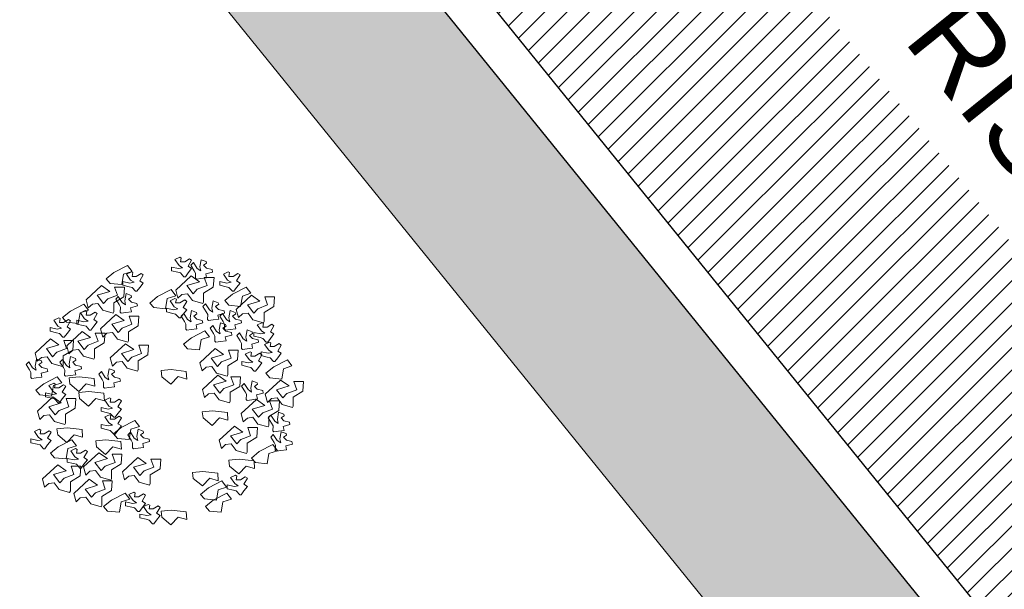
# Model space of a CAD drawing. Header units: millimetres. Extents: x 371321 to 690386, y -299082 to -101508.
# Tile 27 of 38: x 587655 to 599362, y -164447 to -157673. Entities that reach past the tile are written whole.
import ezdxf

# ---------------------------------------------------------------- set-up
doc = ezdxf.new("R2010")
doc.units = ezdxf.units.MM
doc.header["$LTSCALE"] = 10
doc.header["$MEASUREMENT"] = 0
for name, color, linetype, lineweight in [('A-znacky', 7, 'Continuous', 9), ('A7_Srafy', 8, 'Continuous', 9), ('A_TENKA', 7, 'Continuous', 5), ('stromy', 7, 'Continuous', 5)]:
    doc.layers.add(name, color=color, linetype=linetype, lineweight=lineweight)
doc.layers.add('A3_Konstrukcie_Hrana', color=7, linetype='Continuous')
doc.layers.add('N_ZELEN', color=7, linetype='Continuous')
doc.styles.add('ARIAL', font='arial.ttf')

# ---------------------------------------------------------------- blocks, each defined once
blk = doc.blocks.new('fdhng')
at = {"layer": 'stromy'}
for p, q in [((522848.8, -980192.5), (522893.4, -980169.5)), ((522893.4, -980169.5), (522908.7, -980189.7)), ((523066.2, -980142.8), (523050.1, -980150.2)), ((523050.1, -980150.2), (523063.9, -980169.9)), ((523063.9, -980169.9), (523075.4, -980177.3)), ((523070.8, -980145.3), (523066.2, -980142.8)), ((523068.5, -980157.6), (523070.8, -980145.3)), ((523082.3, -980157.6), (523068.5, -980157.6)), ((523098.4, -980147.7), (523082.3, -980157.6)), ((523093.8, -980172.4), (523105.3, -980152.6)), ((523105.3, -980179.8), (523093.8, -980172.4)), ((523105.3, -980152.6), (523098.4, -980147.7)), ((523111.1, -980160.1), (523102.4, -980168.8)), ((523102.4, -980168.8), (523113.6, -980186.9)), ((523123.9, -980179.8), (523111.1, -980160.1)), ((523136.7, -980150.8), (523132.5, -980174.5)), ((523153.3, -980157), (523136.7, -980150.8)), ((523144.5, -980169), (523154.8, -980162)), ((523154.2, -980178.8), (523144.5, -980169)), ((523154.8, -980162), (523153.3, -980157)), ((522822.7, -980213.7), (522848.8, -980192.5)), ((522880.8, -980198.6), (522874.9, -980232.9)), ((522908.7, -980189.7), (522880.8, -980198.6)), ((522906.2, -980190.8), (522890.1, -980198.2)), ((522890.1, -980198.2), (522903.9, -980217.9)), ((522910.8, -980193.3), (522906.2, -980190.8)), ((522908.5, -980205.6), (522910.8, -980193.3)), ((522922.3, -980205.6), (522908.5, -980205.6)), ((522938.4, -980195.7), (522922.3, -980205.6)), ((522933.8, -980220.4), (522945.3, -980200.6)), ((522945.3, -980200.6), (522938.4, -980195.7)), ((523038.6, -980174.8), (523038.6, -980187.1)), ((523061.6, -980179.8), (523038.6, -980174.8)), ((523038.6, -980187.1), (523059.3, -980192.1)), ((523052.7, -980250.9), (523103.3, -980204.1)), ((523059.3, -980192.1), (523068.5, -980194.5)), ((523075.4, -980177.3), (523061.6, -980179.8)), ((523068.5, -980194.5), (523080, -980206.9)), ((523080, -980206.9), (523084.6, -980206.9)), ((523084.6, -980206.9), (523093.8, -980194.5)), ((523093.8, -980194.5), (523105.3, -980179.8)), ((523103.3, -980204.1), (523130.9, -980223.8)), ((523113.6, -980186.9), (523118.3, -980195.2)), ((523118.3, -980195.2), (523117.7, -980212)), ((523135.4, -980187.9), (523123.9, -980179.8)), ((523132.5, -980174.5), (523135.4, -980187.9)), ((523151.9, -980197.4), (523174, -980191.5)), ((523154.8, -980210.7), (523151.9, -980197.4)), ((523172.6, -980183.2), (523154.2, -980178.8)), ((523174, -980191.5), (523172.6, -980183.2)), ((523226.2, -980190.8), (523210.1, -980198.2)), ((523210.1, -980198.2), (523223.9, -980217.9)), ((523230.8, -980193.3), (523226.2, -980190.8)), ((523228.5, -980205.6), (523230.8, -980193.3)), ((523242.3, -980205.6), (523228.5, -980205.6)), ((523258.4, -980195.7), (523242.3, -980205.6)), ((523253.8, -980220.4), (523265.3, -980200.6)), ((523265.3, -980200.6), (523258.4, -980195.7)), ((522756.7, -980282.9), (522807.3, -980236.1)), ((522807.3, -980236.1), (522834.9, -980255.8)), ((522835.9, -980228.9), (522822.7, -980213.7)), ((522874.9, -980232.9), (522835.9, -980228.9)), ((522878.6, -980222.8), (522878.6, -980235.1)), ((522901.6, -980227.8), (522878.6, -980222.8)), ((522878.6, -980235.1), (522899.3, -980240.1)), ((522915.4, -980225.3), (522901.6, -980227.8)), ((522903.9, -980217.9), (522915.4, -980225.3)), ((522945.3, -980227.8), (522933.8, -980220.4)), ((522933.8, -980242.5), (522945.3, -980227.8)), ((523130.9, -980223.8), (523089.5, -980236.1)), ((523089.5, -980236.1), (523110.2, -980263.2)), ((523117.7, -980212), (523121, -980215.3)), ((523121, -980215.3), (523136.2, -980213)), ((523124, -980248.4), (523156.2, -980236.1)), ((523136.2, -980213), (523154.8, -980210.7)), ((523156.2, -980236.1), (523147, -980209)), ((523147, -980209), (523179.2, -980209)), ((523179.2, -980209), (523176.9, -980241)), ((523198.6, -980222.8), (523198.6, -980235.1)), ((523221.6, -980227.8), (523198.6, -980222.8)), ((523198.6, -980235.1), (523219.3, -980240.1)), ((523235.4, -980225.3), (523221.6, -980227.8)), ((523223.9, -980217.9), (523235.4, -980225.3)), ((523265.3, -980227.8), (523253.8, -980220.4)), ((523253.8, -980242.5), (523265.3, -980227.8)), ((522834.9, -980255.8), (522793.5, -980268.1)), ((522793.5, -980268.1), (522814.2, -980295.2)), ((522828, -980280.4), (522860.2, -980268.1)), ((522860.2, -980268.1), (522851, -980241)), ((522851, -980241), (522883.2, -980241)), ((522883.2, -980241), (522880.9, -980273)), ((522888.7, -980262.8), (522884.5, -980286.5)), ((522905.3, -980269), (522888.7, -980262.8)), ((522899.3, -980240.1), (522908.5, -980242.5)), ((522906.8, -980274), (522905.3, -980269)), ((522908.5, -980242.5), (522920, -980254.9)), ((522920, -980254.9), (522924.6, -980254.9)), ((522924.6, -980254.9), (522933.8, -980242.5)), ((522992.8, -980272.5), (523037.4, -980249.5)), ((523052.7, -980269.7), (523024.8, -980278.6)), ((523037.4, -980249.5), (523052.7, -980269.7)), ((523059.6, -980278), (523052.7, -980250.9)), ((523073.4, -980265.6), (523059.6, -980278)), ((523091.8, -980263.2), (523073.4, -980265.6)), ((523107.9, -980285.4), (523091.8, -980263.2)), ((523110.2, -980263.2), (523124, -980248.4)), ((523176.9, -980241), (523144.7, -980260.7)), ((523144.7, -980260.7), (523144.7, -980290.3)), ((523214.7, -980285.7), (523240.8, -980264.5)), ((523219.3, -980240.1), (523228.5, -980242.5)), ((523228.5, -980242.5), (523240, -980254.9)), ((523240, -980254.9), (523244.6, -980254.9)), ((523240.8, -980264.5), (523285.4, -980241.5)), ((523244.6, -980254.9), (523253.8, -980242.5)), ((523252.7, -980314.9), (523303.3, -980268.1)), ((523272.8, -980270.6), (523266.9, -980304.9)), ((523300.7, -980261.7), (523272.8, -980270.6)), ((523285.4, -980241.5), (523300.7, -980261.7)), ((523303.3, -980268.1), (523330.9, -980287.8)), ((522704.8, -980320.5), (522749.4, -980297.5)), ((522749.4, -980297.5), (522764.7, -980317.7)), ((522763.6, -980310), (522756.7, -980282.9)), ((522777.4, -980297.6), (522763.6, -980310)), ((522795.8, -980295.2), (522777.4, -980297.6)), ((522811.9, -980317.4), (522795.8, -980295.2)), ((522814.2, -980295.2), (522828, -980280.4)), ((522880.9, -980273), (522848.7, -980292.7)), ((522848.7, -980292.7), (522848.7, -980322.3)), ((522863.1, -980272.1), (522854.4, -980280.8)), ((522854.4, -980280.8), (522865.6, -980298.9)), ((522875.9, -980291.8), (522863.1, -980272.1)), ((522865.6, -980298.9), (522870.3, -980307.2)), ((522887.4, -980299.9), (522875.9, -980291.8)), ((522884.5, -980286.5), (522887.4, -980299.9)), ((522896.5, -980281), (522906.8, -980274)), ((522906.2, -980290.8), (522896.5, -980281)), ((522903.9, -980309.4), (522926, -980303.5)), ((522924.6, -980295.2), (522906.2, -980290.8)), ((522926, -980303.5), (522924.6, -980295.2)), ((522966.7, -980293.7), (522992.8, -980272.5)), ((522979.9, -980308.9), (522966.7, -980293.7)), ((523024.8, -980278.6), (523018.9, -980312.9)), ((523050.2, -980278.8), (523034.1, -980286.2)), ((523034.1, -980286.2), (523047.9, -980305.9)), ((523054.8, -980281.3), (523050.2, -980278.8)), ((523052.5, -980293.6), (523054.8, -980281.3)), ((523066.3, -980293.6), (523052.5, -980293.6)), ((523082.4, -980283.7), (523066.3, -980293.6)), ((523077.8, -980308.4), (523089.3, -980288.6)), ((523089.3, -980288.6), (523082.4, -980283.7)), ((523142.4, -980295.2), (523107.9, -980285.4)), ((523144.7, -980290.3), (523142.4, -980295.2)), ((523151.1, -980296.1), (523142.4, -980304.8)), ((523163.9, -980315.8), (523151.1, -980296.1)), ((523176.7, -980286.8), (523172.5, -980310.5)), ((523193.3, -980293), (523176.7, -980286.8)), ((523184.5, -980305), (523194.8, -980298)), ((523194.8, -980298), (523193.3, -980293)), ((523227.9, -980300.9), (523214.7, -980285.7)), ((523266.9, -980304.9), (523227.9, -980300.9)), ((523330.9, -980287.8), (523289.5, -980300.1)), ((523289.5, -980300.1), (523310.2, -980327.2)), ((523324, -980312.4), (523356.2, -980300.1)), ((523356.2, -980300.1), (523347, -980273)), ((523347, -980273), (523379.2, -980273)), ((523379.2, -980273), (523376.9, -980305)), ((522678.7, -980341.7), (522704.8, -980320.5)), ((522736.8, -980326.6), (522730.9, -980360.9)), ((522764.7, -980317.7), (522736.8, -980326.6)), ((522754.2, -980318.8), (522738.1, -980326.2)), ((522738.1, -980326.2), (522751.9, -980345.9)), ((522758.8, -980321.3), (522754.2, -980318.8)), ((522756.5, -980333.6), (522758.8, -980321.3)), ((522770.3, -980333.6), (522756.5, -980333.6)), ((522786.4, -980323.7), (522770.3, -980333.6)), ((522781.8, -980348.4), (522793.3, -980328.6)), ((522793.3, -980328.6), (522786.4, -980323.7)), ((522804.7, -980378.9), (522855.3, -980332.1)), ((522846.4, -980327.2), (522811.9, -980317.4)), ((522848.7, -980322.3), (522846.4, -980327.2)), ((522855.3, -980332.1), (522882.9, -980351.8)), ((522870.3, -980307.2), (522869.7, -980324)), ((522869.7, -980324), (522873, -980327.3)), ((522873, -980327.3), (522888.2, -980325)), ((522888.2, -980325), (522906.8, -980322.7)), ((522906.8, -980322.7), (522903.9, -980309.4)), ((523018.9, -980312.9), (522979.9, -980308.9)), ((523022.6, -980310.8), (523022.6, -980323.1)), ((523045.6, -980315.8), (523022.6, -980310.8)), ((523022.6, -980323.1), (523043.3, -980328.1)), ((523043.3, -980328.1), (523052.5, -980330.5)), ((523059.4, -980313.3), (523045.6, -980315.8)), ((523047.9, -980305.9), (523059.4, -980313.3)), ((523052.5, -980330.5), (523064, -980342.9)), ((523068.6, -980342.9), (523077.8, -980330.5)), ((523079.1, -980328.1), (523070.4, -980336.8)), ((523070.4, -980336.8), (523081.6, -980354.9)), ((523089.3, -980315.8), (523077.8, -980308.4)), ((523077.8, -980330.5), (523089.3, -980315.8)), ((523091.9, -980347.8), (523079.1, -980328.1)), ((523104.7, -980318.8), (523100.5, -980342.5)), ((523121.3, -980325), (523104.7, -980318.8)), ((523112.5, -980337), (523122.8, -980330)), ((523122.8, -980330), (523121.3, -980325)), ((523142.4, -980304.8), (523153.6, -980322.9)), ((523153.6, -980322.9), (523158.3, -980331.2)), ((523158.3, -980331.2), (523157.7, -980348)), ((523175.4, -980323.9), (523163.9, -980315.8)), ((523172.5, -980310.5), (523175.4, -980323.9)), ((523194.2, -980314.8), (523184.5, -980305)), ((523191.9, -980333.4), (523214, -980327.5)), ((523194.8, -980346.7), (523191.9, -980333.4)), ((523212.6, -980319.2), (523194.2, -980314.8)), ((523207.1, -980328.1), (523198.4, -980336.8)), ((523198.4, -980336.8), (523209.6, -980354.9)), ((523219.9, -980347.8), (523207.1, -980328.1)), ((523214, -980327.5), (523212.6, -980319.2)), ((523232.7, -980318.8), (523228.5, -980342.5)), ((523249.3, -980325), (523232.7, -980318.8)), ((523240.5, -980337), (523250.8, -980330)), ((523250.8, -980330), (523249.3, -980325)), ((523259.6, -980342), (523252.7, -980314.9)), ((523273.4, -980329.6), (523259.6, -980342)), ((523291.8, -980327.2), (523273.4, -980329.6)), ((523307.9, -980349.4), (523291.8, -980327.2)), ((523310.2, -980327.2), (523324, -980312.4)), ((523376.9, -980305), (523344.7, -980324.7)), ((523344.7, -980324.7), (523344.7, -980354.3)), ((522666.2, -980342.8), (522650.1, -980350.2)), ((522650.1, -980350.2), (522663.9, -980369.9)), ((522670.8, -980345.3), (522666.2, -980342.8)), ((522668.5, -980357.6), (522670.8, -980345.3)), ((522682.3, -980357.6), (522668.5, -980357.6)), ((522691.9, -980356.9), (522678.7, -980341.7)), ((522698.4, -980347.7), (522682.3, -980357.6)), ((522730.9, -980360.9), (522691.9, -980356.9)), ((522693.8, -980372.4), (522705.3, -980352.6)), ((522705.3, -980352.6), (522698.4, -980347.7)), ((522726.6, -980350.8), (522726.6, -980363.1)), ((522749.6, -980355.8), (522726.6, -980350.8)), ((522726.6, -980363.1), (522747.3, -980368.1)), ((522747.3, -980368.1), (522756.5, -980370.5)), ((522763.4, -980353.3), (522749.6, -980355.8)), ((522751.9, -980345.9), (522763.4, -980353.3)), ((522793.3, -980355.8), (522781.8, -980348.4)), ((522781.8, -980370.5), (522793.3, -980355.8)), ((522882.9, -980351.8), (522841.5, -980364.1)), ((522841.5, -980364.1), (522862.2, -980391.2)), ((522876, -980376.4), (522908.2, -980364.1)), ((522928.9, -980369), (522896.7, -980388.7)), ((522908.2, -980364.1), (522899, -980337)), ((522899, -980337), (522931.2, -980337)), ((522931.2, -980337), (522928.9, -980369)), ((523064, -980342.9), (523068.6, -980342.9)), ((523081.6, -980354.9), (523086.3, -980363.2)), ((523086.3, -980363.2), (523085.7, -980380)), ((523103.4, -980355.9), (523091.9, -980347.8)), ((523100.5, -980342.5), (523103.4, -980355.9)), ((523122.2, -980346.8), (523112.5, -980337)), ((523119.9, -980365.4), (523142, -980359.5)), ((523122.8, -980378.7), (523119.9, -980365.4)), ((523140.6, -980351.2), (523122.2, -980346.8)), ((523142, -980359.5), (523140.6, -980351.2)), ((523157.7, -980348), (523161, -980351.3)), ((523161, -980351.3), (523176.2, -980349)), ((523175.1, -980368.1), (523166.4, -980376.8)), ((523187.9, -980387.8), (523175.1, -980368.1)), ((523176.2, -980349), (523194.8, -980346.7)), ((523200.7, -980358.8), (523196.5, -980382.5)), ((523217.3, -980365), (523200.7, -980358.8)), ((523209.6, -980354.9), (523214.3, -980363.2)), ((523214.3, -980363.2), (523213.7, -980380)), ((523218.8, -980370), (523217.3, -980365)), ((523231.4, -980355.9), (523219.9, -980347.8)), ((523228.5, -980342.5), (523231.4, -980355.9)), ((523250.2, -980346.8), (523240.5, -980337)), ((523247.9, -980365.4), (523270, -980359.5)), ((523250.8, -980378.7), (523247.9, -980365.4)), ((523268.6, -980351.2), (523250.2, -980346.8)), ((523270, -980359.5), (523268.6, -980351.2)), ((523342.4, -980359.2), (523307.9, -980349.4)), ((523338.2, -980358.8), (523322.1, -980366.2)), ((523322.1, -980366.2), (523335.9, -980385.9)), ((523342.8, -980361.3), (523338.2, -980358.8)), ((523340.5, -980373.6), (523342.8, -980361.3)), ((523344.7, -980354.3), (523342.4, -980359.2)), ((523370.4, -980363.7), (523354.3, -980373.6)), ((523365.8, -980388.4), (523377.3, -980368.6)), ((523377.3, -980368.6), (523370.4, -980363.7)), ((522638.6, -980374.8), (522638.6, -980387.1)), ((522661.6, -980379.8), (522638.6, -980374.8)), ((522638.6, -980387.1), (522659.3, -980392.1)), ((522659.3, -980392.1), (522668.5, -980394.5)), ((522675.4, -980377.3), (522661.6, -980379.8)), ((522663.9, -980369.9), (522675.4, -980377.3)), ((522668.5, -980394.5), (522680, -980406.9)), ((522684.6, -980406.9), (522693.8, -980394.5)), ((522692.7, -980434.9), (522743.3, -980388.1)), ((522705.3, -980379.8), (522693.8, -980372.4)), ((522693.8, -980394.5), (522705.3, -980379.8)), ((522743.3, -980388.1), (522770.9, -980407.8)), ((522756.5, -980370.5), (522768, -980382.9)), ((522768, -980382.9), (522772.6, -980382.9)), ((522772.6, -980382.9), (522781.8, -980370.5)), ((522796.2, -980420.1), (522787, -980393)), ((522787, -980393), (522819.2, -980393)), ((522811.6, -980406), (522804.7, -980378.9)), ((522825.4, -980393.6), (522811.6, -980406)), ((522819.2, -980393), (522816.9, -980425)), ((522843.8, -980391.2), (522825.4, -980393.6)), ((522859.9, -980413.4), (522843.8, -980391.2)), ((522862.2, -980391.2), (522876, -980376.4)), ((522896.7, -980388.7), (522896.7, -980418.3)), ((523085.7, -980380), (523089, -980383.3)), ((523089, -980383.3), (523104.2, -980381)), ((523104.2, -980381), (523122.8, -980378.7)), ((523104.8, -980408.5), (523149.4, -980385.5)), ((523149.4, -980385.5), (523164.7, -980405.7)), ((523166.4, -980376.8), (523177.6, -980394.9)), ((523177.6, -980394.9), (523182.3, -980403.2)), ((523199.4, -980395.9), (523187.9, -980387.8)), ((523196.5, -980382.5), (523199.4, -980395.9)), ((523208.5, -980377), (523218.8, -980370)), ((523218.2, -980386.8), (523208.5, -980377)), ((523213.7, -980380), (523217, -980383.3)), ((523215.9, -980405.4), (523238, -980399.5)), ((523217, -980383.3), (523232.2, -980381)), ((523236.6, -980391.2), (523218.2, -980386.8)), ((523232.2, -980381), (523250.8, -980378.7)), ((523238, -980399.5), (523236.6, -980391.2)), ((523263.1, -980392.1), (523254.4, -980400.8)), ((523254.4, -980400.8), (523265.6, -980418.9)), ((523275.9, -980411.8), (523263.1, -980392.1)), ((523288.7, -980382.8), (523284.5, -980406.5)), ((523305.3, -980389), (523288.7, -980382.8)), ((523296.5, -980401), (523306.8, -980394)), ((523306.2, -980410.8), (523296.5, -980401)), ((523306.8, -980394), (523305.3, -980389)), ((523310.6, -980390.8), (523310.6, -980403.1)), ((523333.6, -980395.8), (523310.6, -980390.8)), ((523347.4, -980393.3), (523333.6, -980395.8)), ((523335.9, -980385.9), (523347.4, -980393.3)), ((523354.3, -980373.6), (523340.5, -980373.6)), ((523377.3, -980395.8), (523365.8, -980388.4)), ((523365.8, -980410.5), (523377.3, -980395.8)), ((522588.7, -980458.9), (522639.3, -980412.1)), ((522666.9, -980431.8), (522625.5, -980444.1)), ((522639.3, -980412.1), (522666.9, -980431.8)), ((522680, -980406.9), (522684.6, -980406.9)), ((522692.2, -980444.1), (522683, -980417)), ((522683, -980417), (522715.2, -980417)), ((522715.2, -980417), (522712.9, -980449)), ((522770.9, -980407.8), (522729.5, -980420.1)), ((522729.5, -980420.1), (522750.2, -980447.2)), ((522750.2, -980447.2), (522764, -980432.4)), ((522764, -980432.4), (522796.2, -980420.1)), ((522816.9, -980425), (522784.7, -980444.7)), ((522836.7, -980474.9), (522887.3, -980428.1)), ((522894.4, -980423.2), (522859.9, -980413.4)), ((522887.3, -980428.1), (522914.9, -980447.8)), ((522896.7, -980418.3), (522894.4, -980423.2)), ((522940.2, -980460.1), (522931, -980433)), ((522931, -980433), (522963.2, -980433)), ((522963.2, -980433), (522960.9, -980465)), ((523078.7, -980429.7), (523104.8, -980408.5)), ((523091.9, -980444.9), (523078.7, -980429.7)), ((523136.8, -980414.6), (523130.9, -980448.9)), ((523164.7, -980405.7), (523136.8, -980414.6)), ((523182.3, -980403.2), (523181.7, -980420)), ((523181.7, -980420), (523185, -980423.3)), ((523185, -980423.3), (523200.2, -980421)), ((523200.2, -980421), (523218.8, -980418.7)), ((523218.8, -980418.7), (523215.9, -980405.4)), ((523265.6, -980418.9), (523270.3, -980427.2)), ((523270.3, -980427.2), (523269.7, -980444)), ((523287.4, -980419.9), (523275.9, -980411.8)), ((523284.5, -980406.5), (523287.4, -980419.9)), ((523303.9, -980429.4), (523326, -980423.5)), ((523306.8, -980442.7), (523303.9, -980429.4)), ((523324.6, -980415.2), (523306.2, -980410.8)), ((523310.6, -980403.1), (523331.3, -980408.1)), ((523326, -980423.5), (523324.6, -980415.2)), ((523331.3, -980408.1), (523340.5, -980410.5)), ((523340.5, -980410.5), (523352, -980422.9)), ((523362.2, -980422.8), (523346.1, -980430.2)), ((523346.1, -980430.2), (523359.9, -980449.9)), ((523352, -980422.9), (523356.6, -980422.9)), ((523356.6, -980422.9), (523365.8, -980410.5)), ((523366.8, -980425.3), (523362.2, -980422.8)), ((523364.5, -980437.6), (523366.8, -980425.3)), ((523394.4, -980427.7), (523378.3, -980437.6)), ((523389.8, -980452.4), (523401.3, -980432.6)), ((523401.3, -980432.6), (523394.4, -980427.7)), ((522595.6, -980486), (522588.7, -980458.9)), ((522625.5, -980444.1), (522646.2, -980471.2)), ((522646.2, -980471.2), (522660, -980456.4)), ((522660, -980456.4), (522692.2, -980444.1)), ((522712.9, -980449), (522680.7, -980468.7)), ((522699.6, -980462), (522692.7, -980434.9)), ((522713.4, -980449.6), (522699.6, -980462)), ((522731.8, -980447.2), (522713.4, -980449.6)), ((522747.9, -980469.4), (522731.8, -980447.2)), ((522784.7, -980444.7), (522784.7, -980474.3)), ((522914.9, -980447.8), (522873.5, -980460.1)), ((522873.5, -980460.1), (522894.2, -980487.2)), ((522908, -980472.4), (522940.2, -980460.1)), ((522960.9, -980465), (522928.7, -980484.7)), ((523130.9, -980448.9), (523091.9, -980444.9)), ((523132.7, -980490.9), (523183.3, -980444.1)), ((523210.9, -980463.8), (523169.5, -980476.1)), ((523183.3, -980444.1), (523210.9, -980463.8)), ((523236.2, -980476.1), (523227, -980449)), ((523227, -980449), (523259.2, -980449)), ((523259.2, -980449), (523256.9, -980481)), ((523269.7, -980444), (523273, -980447.3)), ((523273, -980447.3), (523288.2, -980445)), ((523298.2, -980454.8), (523282.1, -980462.2)), ((523282.1, -980462.2), (523295.9, -980481.9)), ((523288.2, -980445), (523306.8, -980442.7)), ((523302.8, -980457.3), (523298.2, -980454.8)), ((523300.5, -980469.6), (523302.8, -980457.3)), ((523330.4, -980459.7), (523314.3, -980469.6)), ((523325.8, -980484.4), (523337.3, -980464.6)), ((523337.3, -980464.6), (523330.4, -980459.7)), ((523334.6, -980454.8), (523334.6, -980467.1)), ((523357.6, -980459.8), (523334.6, -980454.8)), ((523371.4, -980457.3), (523357.6, -980459.8)), ((523359.9, -980449.9), (523371.4, -980457.3)), ((523378.3, -980437.6), (523364.5, -980437.6)), ((523401.3, -980459.8), (523389.8, -980452.4)), ((523389.8, -980474.5), (523401.3, -980459.8)), ((522567.1, -980488.1), (522558.4, -980496.8)), ((522558.4, -980496.8), (522569.6, -980514.9)), ((522579.9, -980507.8), (522567.1, -980488.1)), ((522592.7, -980478.8), (522588.5, -980502.5)), ((522609.3, -980485), (522592.7, -980478.8)), ((522609.4, -980473.6), (522595.6, -980486)), ((522600.5, -980497), (522610.8, -980490)), ((522610.2, -980506.8), (522600.5, -980497)), ((522610.8, -980490), (522609.3, -980485)), ((522627.8, -980471.2), (522609.4, -980473.6)), ((522643.9, -980493.4), (522627.8, -980471.2)), ((522678.4, -980503.2), (522643.9, -980493.4)), ((522679.1, -980480.1), (522670.4, -980488.8)), ((522670.4, -980488.8), (522681.6, -980506.9)), ((522680.7, -980498.3), (522678.4, -980503.2)), ((522691.9, -980499.8), (522679.1, -980480.1)), ((522680.7, -980468.7), (522680.7, -980498.3)), ((522704.7, -980470.8), (522700.5, -980494.5)), ((522700.5, -980494.5), (522703.4, -980507.9)), ((522721.3, -980477), (522704.7, -980470.8)), ((522712.5, -980489), (522722.8, -980482)), ((522722.2, -980498.8), (522712.5, -980489)), ((522722.8, -980482), (522721.3, -980477)), ((522740.6, -980503.2), (522722.2, -980498.8)), ((522782.4, -980479.2), (522747.9, -980469.4)), ((522784.7, -980474.3), (522782.4, -980479.2)), ((522843.6, -980502), (522836.7, -980474.9)), ((522857.4, -980489.6), (522843.6, -980502)), ((522875.8, -980487.2), (522857.4, -980489.6)), ((522891.9, -980509.4), (522875.8, -980487.2)), ((522894.2, -980487.2), (522908, -980472.4)), ((522928.7, -980484.7), (522928.7, -980514.3)), ((523139.6, -980518), (523132.7, -980490.9)), ((523169.5, -980476.1), (523190.2, -980503.2)), ((523190.2, -980503.2), (523204, -980488.4)), ((523204, -980488.4), (523236.2, -980476.1)), ((523256.9, -980481), (523224.7, -980500.7)), ((523270.6, -980486.8), (523270.6, -980499.1)), ((523293.6, -980491.8), (523270.6, -980486.8)), ((523270.6, -980499.1), (523291.3, -980504.1)), ((523307.4, -980489.3), (523293.6, -980491.8)), ((523295.9, -980481.9), (523307.4, -980489.3)), ((523314.3, -980469.6), (523300.5, -980469.6)), ((523337.3, -980491.8), (523325.8, -980484.4)), ((523325.8, -980506.5), (523337.3, -980491.8)), ((523334.6, -980467.1), (523355.3, -980472.1)), ((523355.3, -980472.1), (523364.5, -980474.5)), ((523364.5, -980474.5), (523376, -980486.9)), ((523376, -980486.9), (523380.6, -980486.9)), ((523376.8, -980504.5), (523421.4, -980481.5)), ((523380.6, -980486.9), (523389.8, -980474.5)), ((523421.4, -980481.5), (523436.7, -980501.7)), ((522569.6, -980514.9), (522574.3, -980523.2)), ((522574.3, -980523.2), (522573.7, -980540)), ((522591.4, -980515.9), (522579.9, -980507.8)), ((522588.5, -980502.5), (522591.4, -980515.9)), ((522607.9, -980525.4), (522630, -980519.5)), ((522610.8, -980538.7), (522607.9, -980525.4)), ((522628.6, -980511.2), (522610.2, -980506.8)), ((522630, -980519.5), (522628.6, -980511.2)), ((522681.6, -980506.9), (522686.3, -980515.2)), ((522686.3, -980515.2), (522685.7, -980532)), ((522685.7, -980532), (522689, -980535.3)), ((522703.4, -980507.9), (522691.9, -980499.8)), ((522704.2, -980533), (522722.8, -980530.7)), ((522719.9, -980517.4), (522742, -980511.5)), ((522722.8, -980530.7), (522719.9, -980517.4)), ((522742, -980511.5), (522740.6, -980503.2)), ((522807.1, -980520.1), (522798.4, -980528.8)), ((522798.4, -980528.8), (522809.6, -980546.9)), ((522819.9, -980539.8), (522807.1, -980520.1)), ((522832.7, -980510.8), (522828.5, -980534.5)), ((522849.3, -980517), (522832.7, -980510.8)), ((522840.5, -980529), (522850.8, -980522)), ((522850.2, -980538.8), (522840.5, -980529)), ((522850.8, -980522), (522849.3, -980517)), ((522926.4, -980519.2), (522891.9, -980509.4)), ((522928.7, -980514.3), (522926.4, -980519.2)), ((523004.4, -980517), (523037.8, -980513.8)), ((523006.9, -980537), (523004.4, -980517)), ((523037.8, -980513.8), (523087.7, -980519.4)), ((523087.7, -980519.4), (523089.2, -980544.8)), ((523153.4, -980505.6), (523139.6, -980518)), ((523140.7, -980578.9), (523191.3, -980532.1)), ((523171.8, -980503.2), (523153.4, -980505.6)), ((523187.9, -980525.4), (523171.8, -980503.2)), ((523222.4, -980535.2), (523187.9, -980525.4)), ((523191.3, -980532.1), (523218.9, -980551.8)), ((523224.7, -980530.3), (523222.4, -980535.2)), ((523224.7, -980500.7), (523224.7, -980530.3)), ((523291.3, -980504.1), (523300.5, -980506.5)), ((523300.5, -980506.5), (523312, -980518.9)), ((523312, -980518.9), (523316.6, -980518.9)), ((523316.6, -980518.9), (523325.8, -980506.5)), ((523350.7, -980525.7), (523376.8, -980504.5)), ((523363.9, -980540.9), (523350.7, -980525.7)), ((523408.8, -980510.6), (523402.9, -980544.9)), ((523436.7, -980501.7), (523408.8, -980510.6)), ((522573.7, -980540), (522577, -980543.3)), ((522577, -980543.3), (522592.2, -980541)), ((522590.7, -980581.7), (522616.8, -980560.5)), ((522592.2, -980541), (522610.8, -980538.7)), ((522616.8, -980560.5), (522661.4, -980537.5)), ((522650.2, -980558.8), (522634.1, -980566.2)), ((522676.7, -980557.7), (522648.8, -980566.6)), ((522654.8, -980561.3), (522650.2, -980558.8)), ((522652.5, -980573.6), (522654.8, -980561.3)), ((522661.4, -980537.5), (522676.7, -980557.7)), ((522682.4, -980563.7), (522666.3, -980573.6)), ((522689.3, -980568.6), (522682.4, -980563.7)), ((522689, -980535.3), (522704.2, -980533)), ((522700.4, -980541), (522733.8, -980537.8)), ((522702.9, -980561), (522700.4, -980541)), ((522733.1, -980585.9), (522702.9, -980561)), ((522757.1, -980560.6), (522733.1, -980585.9)), ((522733.8, -980537.8), (522783.7, -980543.4)), ((522785.2, -980568.8), (522757.1, -980560.6)), ((522783.7, -980543.4), (522785.2, -980568.8)), ((522809.6, -980546.9), (522814.3, -980555.2)), ((522814.3, -980555.2), (522813.7, -980572)), ((522831.4, -980547.9), (522819.9, -980539.8)), ((522828.5, -980534.5), (522831.4, -980547.9)), ((522847.9, -980557.4), (522870, -980551.5)), ((522850.8, -980570.7), (522847.9, -980557.4)), ((522868.6, -980543.2), (522850.2, -980538.8)), ((522870, -980551.5), (522868.6, -980543.2)), ((523037.1, -980561.9), (523006.9, -980537)), ((523061.1, -980536.6), (523037.1, -980561.9)), ((523089.2, -980544.8), (523061.1, -980536.6)), ((523218.9, -980551.8), (523177.5, -980564.1)), ((523177.5, -980564.1), (523198.2, -980591.2)), ((523212, -980576.4), (523244.2, -980564.1)), ((523244.2, -980564.1), (523235, -980537)), ((523235, -980537), (523267.2, -980537)), ((523267.2, -980537), (523264.9, -980569)), ((523279.1, -980560.1), (523270.4, -980568.8)), ((523291.9, -980579.8), (523279.1, -980560.1)), ((523304.7, -980550.8), (523300.5, -980574.5)), ((523321.3, -980557), (523304.7, -980550.8)), ((523312.5, -980569), (523322.8, -980562)), ((523322.8, -980562), (523321.3, -980557)), ((523348.7, -980594.9), (523399.3, -980548.1)), ((523402.9, -980544.9), (523363.9, -980540.9)), ((523399.3, -980548.1), (523426.9, -980567.8)), ((523452.2, -980580.1), (523443, -980553)), ((523443, -980553), (523475.2, -980553)), ((523475.2, -980553), (523472.9, -980585)), ((522603.9, -980596.9), (522590.7, -980581.7)), ((522642.9, -980600.9), (522603.9, -980596.9)), ((522622.6, -980590.8), (522622.6, -980603.1)), ((522645.6, -980595.8), (522622.6, -980590.8)), ((522634.1, -980566.2), (522647.9, -980585.9)), ((522648.8, -980566.6), (522642.9, -980600.9)), ((522659.4, -980593.3), (522645.6, -980595.8)), ((522647.9, -980585.9), (522659.4, -980593.3)), ((522666.3, -980573.6), (522652.5, -980573.6)), ((522677.8, -980588.4), (522689.3, -980568.6)), ((522689.3, -980595.8), (522677.8, -980588.4)), ((522677.8, -980610.5), (522689.3, -980595.8)), ((522732.4, -980589), (522765.8, -980585.8)), ((522734.9, -980609), (522732.4, -980589)), ((522765.8, -980585.8), (522815.7, -980591.4)), ((522813.7, -980572), (522817, -980575.3)), ((522815.7, -980591.4), (522817.2, -980616.8)), ((522817, -980575.3), (522832.2, -980573)), ((522832.2, -980573), (522850.8, -980570.7)), ((523147.6, -980606), (523140.7, -980578.9)), ((523161.4, -980593.6), (523147.6, -980606)), ((523179.8, -980591.2), (523161.4, -980593.6)), ((523195.9, -980613.4), (523179.8, -980591.2)), ((523198.2, -980591.2), (523212, -980576.4)), ((523264.9, -980569), (523232.7, -980588.7)), ((523232.7, -980588.7), (523232.7, -980618.3)), ((523270.4, -980568.8), (523281.6, -980586.9)), ((523281.6, -980586.9), (523286.3, -980595.2)), ((523286.3, -980595.2), (523285.7, -980612)), ((523303.4, -980587.9), (523291.9, -980579.8)), ((523300.5, -980574.5), (523303.4, -980587.9)), ((523322.2, -980578.8), (523312.5, -980569)), ((523319.9, -980597.4), (523342, -980591.5)), ((523340.6, -980583.2), (523322.2, -980578.8)), ((523342, -980591.5), (523340.6, -980583.2)), ((523355.6, -980622), (523348.7, -980594.9)), ((523426.9, -980567.8), (523385.5, -980580.1)), ((523385.5, -980580.1), (523406.2, -980607.2)), ((523406.2, -980607.2), (523420, -980592.4)), ((523420, -980592.4), (523452.2, -980580.1)), ((523472.9, -980585), (523440.7, -980604.7)), ((522596.7, -980650.9), (522647.3, -980604.1)), ((522622.6, -980603.1), (522643.3, -980608.1)), ((522674.9, -980623.8), (522633.5, -980636.1)), ((522643.3, -980608.1), (522652.5, -980610.5)), ((522647.3, -980604.1), (522674.9, -980623.8)), ((522652.5, -980610.5), (522664, -980622.9)), ((522664, -980622.9), (522668.6, -980622.9)), ((522668.6, -980622.9), (522677.8, -980610.5)), ((522700.2, -980636.1), (522691, -980609)), ((522691, -980609), (522723.2, -980609)), ((522723.2, -980609), (522720.9, -980641)), ((522765.1, -980633.9), (522734.9, -980609)), ((522789.1, -980608.6), (522765.1, -980633.9)), ((522817.2, -980616.8), (522789.1, -980608.6)), ((522834.2, -980606.8), (522818.1, -980614.2)), ((522818.1, -980614.2), (522831.9, -980633.9)), ((522838.8, -980609.3), (522834.2, -980606.8)), ((522836.5, -980621.6), (522838.8, -980609.3)), ((522850.3, -980621.6), (522836.5, -980621.6)), ((522866.4, -980611.7), (522850.3, -980621.6)), ((522861.8, -980636.4), (522873.3, -980616.6)), ((522873.3, -980616.6), (522866.4, -980611.7)), ((523230.4, -980623.2), (523195.9, -980613.4)), ((523232.7, -980618.3), (523230.4, -980623.2)), ((523268.7, -980658.9), (523319.3, -980612.1)), ((523285.7, -980612), (523289, -980615.3)), ((523289, -980615.3), (523304.2, -980613)), ((523304.2, -980613), (523322.8, -980610.7)), ((523319.3, -980612.1), (523346.9, -980631.8)), ((523322.8, -980610.7), (523319.9, -980597.4)), ((523369.4, -980609.6), (523355.6, -980622)), ((523372.2, -980644.1), (523363, -980617)), ((523363, -980617), (523395.2, -980617)), ((523387.8, -980607.2), (523369.4, -980609.6)), ((523403.9, -980629.4), (523387.8, -980607.2)), ((523395.2, -980617), (523392.9, -980649)), ((523438.4, -980639.2), (523403.9, -980629.4)), ((523440.7, -980604.7), (523440.7, -980634.3)), ((522603.6, -980678), (522596.7, -980650.9)), ((522633.5, -980636.1), (522654.2, -980663.2)), ((522654.2, -980663.2), (522668, -980648.4)), ((522668, -980648.4), (522700.2, -980636.1)), ((522720.9, -980641), (522688.7, -980660.7)), ((522688.7, -980660.7), (522688.7, -980690.3)), ((522806.6, -980638.8), (522806.6, -980651.1)), ((522829.6, -980643.8), (522806.6, -980638.8)), ((522806.6, -980651.1), (522827.3, -980656.1)), ((522827.3, -980656.1), (522836.5, -980658.5)), ((522843.4, -980641.3), (522829.6, -980643.8)), ((522831.9, -980633.9), (522843.4, -980641.3)), ((522836.5, -980658.5), (522848, -980670.9)), ((522852.6, -980670.9), (522861.8, -980658.5)), ((522873.3, -980643.8), (522861.8, -980636.4)), ((522861.8, -980658.5), (522873.3, -980643.8)), ((523140.4, -980653), (523173.8, -980649.8)), ((523142.9, -980673), (523140.4, -980653)), ((523173.8, -980649.8), (523223.7, -980655.4)), ((523223.7, -980655.4), (523225.2, -980680.8)), ((523275.6, -980686), (523268.7, -980658.9)), ((523346.9, -980631.8), (523305.5, -980644.1)), ((523305.5, -980644.1), (523326.2, -980671.2)), ((523326.2, -980671.2), (523340, -980656.4)), ((523340, -980656.4), (523372.2, -980644.1)), ((523392.9, -980649), (523360.7, -980668.7)), ((523392.7, -980654.8), (523388.5, -980678.5)), ((523409.3, -980661), (523392.7, -980654.8)), ((523410.8, -980666), (523409.3, -980661)), ((523440.7, -980634.3), (523438.4, -980639.2)), ((522617.4, -980665.6), (522603.6, -980678)), ((522635.8, -980663.2), (522617.4, -980665.6)), ((522651.9, -980685.4), (522635.8, -980663.2)), ((522686.4, -980695.2), (522651.9, -980685.4)), ((522688.7, -980690.3), (522686.4, -980695.2)), ((522834.2, -980662.8), (522818.1, -980670.2)), ((522818.1, -980670.2), (522831.9, -980689.9)), ((522831.9, -980689.9), (522843.4, -980697.3)), ((522838.8, -980665.3), (522834.2, -980662.8)), ((522836.5, -980677.6), (522838.8, -980665.3)), ((522850.3, -980677.6), (522836.5, -980677.6)), ((522848, -980670.9), (522852.6, -980670.9)), ((522866.4, -980667.7), (522850.3, -980677.6)), ((522861.8, -980692.4), (522873.3, -980672.6)), ((522873.3, -980699.8), (522861.8, -980692.4)), ((522873.3, -980672.6), (522866.4, -980667.7)), ((522872.8, -980704.5), (522917.4, -980681.5)), ((522917.4, -980681.5), (522932.7, -980701.7)), ((523173.1, -980697.9), (523142.9, -980673)), ((523197.1, -980672.6), (523173.1, -980697.9)), ((523225.2, -980680.8), (523197.1, -980672.6)), ((523289.4, -980673.6), (523275.6, -980686)), ((523307.8, -980671.2), (523289.4, -980673.6)), ((523323.9, -980693.4), (523307.8, -980671.2)), ((523358.4, -980703.2), (523323.9, -980693.4)), ((523367.1, -980664.1), (523358.4, -980672.8)), ((523358.4, -980672.8), (523369.6, -980690.9)), ((523360.7, -980668.7), (523360.7, -980698.3)), ((523379.9, -980683.8), (523367.1, -980664.1)), ((523369.6, -980690.9), (523374.3, -980699.2)), ((523391.4, -980691.9), (523379.9, -980683.8)), ((523388.5, -980678.5), (523391.4, -980691.9)), ((523400.5, -980673), (523410.8, -980666)), ((523410.2, -980682.8), (523400.5, -980673)), ((523428.6, -980687.2), (523410.2, -980682.8)), ((523430, -980695.5), (523428.6, -980687.2)), ((522602.2, -980710.8), (522586.1, -980718.2)), ((522586.1, -980718.2), (522599.9, -980737.9)), ((522606.8, -980713.3), (522602.2, -980710.8)), ((522604.5, -980725.6), (522606.8, -980713.3)), ((522618.3, -980725.6), (522604.5, -980725.6)), ((522634.4, -980715.7), (522618.3, -980725.6)), ((522629.8, -980740.4), (522641.3, -980720.6)), ((522641.3, -980720.6), (522634.4, -980715.7)), ((522660.4, -980709), (522693.8, -980705.8)), ((522662.9, -980729), (522660.4, -980709)), ((522693.8, -980705.8), (522743.7, -980711.4)), ((522743.7, -980711.4), (522745.2, -980736.8)), ((522806.6, -980694.8), (522806.6, -980707.1)), ((522829.6, -980699.8), (522806.6, -980694.8)), ((522806.6, -980707.1), (522827.3, -980712.1)), ((522827.3, -980712.1), (522836.5, -980714.5)), ((522843.4, -980697.3), (522829.6, -980699.8)), ((522836.5, -980714.5), (522848, -980726.9)), ((522846.7, -980725.7), (522872.8, -980704.5)), ((522859.9, -980740.9), (522846.7, -980725.7)), ((522848, -980726.9), (522852.6, -980726.9)), ((522852.6, -980726.9), (522861.8, -980714.5)), ((522861.8, -980714.5), (522873.3, -980699.8)), ((522903.1, -980720.1), (522894.4, -980728.8)), ((522904.8, -980710.6), (522898.9, -980744.9)), ((522915.9, -980739.8), (522903.1, -980720.1)), ((522932.7, -980701.7), (522904.8, -980710.6)), ((522928.7, -980710.8), (522924.5, -980734.5)), ((522945.3, -980717), (522928.7, -980710.8)), ((522936.5, -980729), (522946.8, -980722)), ((522946.8, -980722), (522945.3, -980717)), ((523196.7, -980746.9), (523247.3, -980700.1)), ((523274.9, -980719.8), (523233.5, -980732.1)), ((523247.3, -980700.1), (523274.9, -980719.8)), ((523300.2, -980732.1), (523291, -980705)), ((523291, -980705), (523323.2, -980705)), ((523323.2, -980705), (523320.9, -980737)), ((523360.7, -980698.3), (523358.4, -980703.2)), ((523374.3, -980699.2), (523373.7, -980716)), ((523373.7, -980716), (523377, -980719.3)), ((523377, -980719.3), (523392.2, -980717)), ((523392.2, -980717), (523410.8, -980714.7)), ((523400.7, -980718.8), (523396.5, -980742.5)), ((523417.3, -980725), (523400.7, -980718.8)), ((523407.9, -980701.4), (523430, -980695.5)), ((523410.8, -980714.7), (523407.9, -980701.4)), ((523418.8, -980730), (523417.3, -980725)), ((522574.6, -980742.8), (522574.6, -980755.1)), ((522597.6, -980747.8), (522574.6, -980742.8)), ((522574.6, -980755.1), (522595.3, -980760.1)), ((522611.4, -980745.3), (522597.6, -980747.8)), ((522599.9, -980737.9), (522611.4, -980745.3)), ((522641.3, -980747.8), (522629.8, -980740.4)), ((522629.8, -980762.5), (522641.3, -980747.8)), ((522693.1, -980753.9), (522662.9, -980729)), ((522664.8, -980768.5), (522709.4, -980745.5)), ((522717.1, -980728.6), (522693.1, -980753.9)), ((522709.4, -980745.5), (522724.7, -980765.7)), ((522745.2, -980736.8), (522717.1, -980728.6)), ((522788.4, -980749), (522821.8, -980745.8)), ((522790.9, -980769), (522788.4, -980749)), ((522821.8, -980745.8), (522871.7, -980751.4)), ((522898.9, -980744.9), (522859.9, -980740.9)), ((522871.7, -980751.4), (522873.2, -980776.8)), ((522894.4, -980728.8), (522905.6, -980746.9)), ((522905.6, -980746.9), (522910.3, -980755.2)), ((522910.3, -980755.2), (522909.7, -980772)), ((522927.4, -980747.9), (522915.9, -980739.8)), ((522924.5, -980734.5), (522927.4, -980747.9)), ((522946.2, -980738.8), (522936.5, -980729)), ((522943.9, -980757.4), (522966, -980751.5)), ((522946.8, -980770.7), (522943.9, -980757.4)), ((522964.6, -980743.2), (522946.2, -980738.8)), ((522966, -980751.5), (522964.6, -980743.2)), ((523203.6, -980774), (523196.7, -980746.9)), ((523235.8, -980759.2), (523217.4, -980761.6)), ((523233.5, -980732.1), (523254.2, -980759.2)), ((523251.9, -980781.4), (523235.8, -980759.2)), ((523254.2, -980759.2), (523268, -980744.4)), ((523268, -980744.4), (523300.2, -980732.1)), ((523320.9, -980737), (523288.7, -980756.7)), ((523288.7, -980756.7), (523288.7, -980786.3)), ((523375.1, -980728.1), (523366.4, -980736.8)), ((523366.4, -980736.8), (523377.6, -980754.9)), ((523387.9, -980747.8), (523375.1, -980728.1)), ((523377.6, -980754.9), (523382.3, -980763.2)), ((523399.4, -980755.9), (523387.9, -980747.8)), ((523396.5, -980742.5), (523399.4, -980755.9)), ((523408.5, -980737), (523418.8, -980730)), ((523418.2, -980746.8), (523408.5, -980737)), ((523415.9, -980765.4), (523438, -980759.5)), ((523436.6, -980751.2), (523418.2, -980746.8)), ((523438, -980759.5), (523436.6, -980751.2)), ((522595.3, -980760.1), (522604.5, -980762.5)), ((522604.5, -980762.5), (522616, -980774.9)), ((522616, -980774.9), (522620.6, -980774.9)), ((522620.6, -980774.9), (522629.8, -980762.5)), ((522638.7, -980789.7), (522664.8, -980768.5)), ((522651.9, -980804.9), (522638.7, -980789.7)), ((522696.8, -980774.6), (522690.9, -980808.9)), ((522724.7, -980765.7), (522696.8, -980774.6)), ((522722.2, -980774.8), (522706.1, -980782.2)), ((522706.1, -980782.2), (522719.9, -980801.9)), ((522726.8, -980777.3), (522722.2, -980774.8)), ((522724.5, -980789.6), (522726.8, -980777.3)), ((522738.3, -980789.6), (522724.5, -980789.6)), ((522754.4, -980779.7), (522738.3, -980789.6)), ((522748.7, -980834.9), (522799.3, -980788.1)), ((522749.8, -980804.4), (522761.3, -980784.6)), ((522761.3, -980784.6), (522754.4, -980779.7)), ((522821.1, -980793.9), (522790.9, -980769)), ((522799.3, -980788.1), (522826.9, -980807.8)), ((522845.1, -980768.6), (522821.1, -980793.9)), ((522873.2, -980776.8), (522845.1, -980768.6)), ((522909.7, -980772), (522913, -980775.3)), ((522913, -980775.3), (522928.2, -980773)), ((522928.2, -980773), (522946.8, -980770.7)), ((523217.4, -980761.6), (523203.6, -980774)), ((523286.4, -980791.2), (523251.9, -980781.4)), ((523288.7, -980786.3), (523286.4, -980791.2)), ((523302.7, -980805.7), (523328.8, -980784.5)), ((523328.8, -980784.5), (523373.4, -980761.5)), ((523360.8, -980790.6), (523354.9, -980824.9)), ((523388.7, -980781.7), (523360.8, -980790.6)), ((523373.4, -980761.5), (523388.7, -980781.7)), ((523382.3, -980763.2), (523381.7, -980780)), ((523381.7, -980780), (523385, -980783.3)), ((523385, -980783.3), (523400.2, -980781)), ((523400.2, -980781), (523418.8, -980778.7)), ((523418.8, -980778.7), (523415.9, -980765.4)), ((522690.9, -980808.9), (522651.9, -980804.9)), ((522694.6, -980806.8), (522694.6, -980819.1)), ((522717.6, -980811.8), (522694.6, -980806.8)), ((522694.6, -980819.1), (522715.3, -980824.1)), ((522715.3, -980824.1), (522724.5, -980826.5)), ((522731.4, -980809.3), (522717.6, -980811.8)), ((522719.9, -980801.9), (522731.4, -980809.3)), ((522761.3, -980811.8), (522749.8, -980804.4)), ((522749.8, -980826.5), (522761.3, -980811.8)), ((522826.9, -980807.8), (522785.5, -980820.1)), ((522785.5, -980820.1), (522806.2, -980847.2)), ((522820, -980832.4), (522852.2, -980820.1)), ((522852.2, -980820.1), (522843, -980793)), ((522843, -980793), (522875.2, -980793)), ((522875.2, -980793), (522872.9, -980825)), ((522876.7, -980850.9), (522927.3, -980804.1)), ((522954.9, -980823.8), (522913.5, -980836.1)), ((522927.3, -980804.1), (522954.9, -980823.8)), ((522980.2, -980836.1), (522971, -980809)), ((522971, -980809), (523003.2, -980809)), ((523003.2, -980809), (523000.9, -980841)), ((523228.4, -980813), (523261.8, -980809.8)), ((523230.9, -980833), (523228.4, -980813)), ((523261.8, -980809.8), (523311.7, -980815.4)), ((523315.9, -980820.9), (523302.7, -980805.7)), ((523311.7, -980815.4), (523313.2, -980840.8)), ((523354.9, -980824.9), (523315.9, -980820.9)), ((522612.7, -980874.9), (522663.3, -980828.1)), ((522690.9, -980847.8), (522649.5, -980860.1)), ((522663.3, -980828.1), (522690.9, -980847.8)), ((522716.2, -980860.1), (522707, -980833)), ((522707, -980833), (522739.2, -980833)), ((522724.5, -980826.5), (522736, -980838.9)), ((522736, -980838.9), (522740.6, -980838.9)), ((522739.2, -980833), (522736.9, -980865)), ((522740.6, -980838.9), (522749.8, -980826.5)), ((522755.6, -980862), (522748.7, -980834.9)), ((522769.4, -980849.6), (522755.6, -980862)), ((522787.8, -980847.2), (522769.4, -980849.6)), ((522803.9, -980869.4), (522787.8, -980847.2)), ((522806.2, -980847.2), (522820, -980832.4)), ((522872.9, -980825), (522840.7, -980844.7)), ((522840.7, -980844.7), (522840.7, -980874.3)), ((522883.6, -980878), (522876.7, -980850.9)), ((522913.5, -980836.1), (522934.2, -980863.2)), ((522934.2, -980863.2), (522948, -980848.4)), ((522948, -980848.4), (522980.2, -980836.1)), ((523000.9, -980841), (522968.7, -980860.7)), ((523108.4, -980853), (523141.8, -980849.8)), ((523110.9, -980873), (523108.4, -980853)), ((523141.8, -980849.8), (523191.7, -980855.4)), ((523191.7, -980855.4), (523193.2, -980880.8)), ((523261.1, -980857.9), (523230.9, -980833)), ((523285.1, -980832.6), (523261.1, -980857.9)), ((523313.2, -980840.8), (523285.1, -980832.6)), ((522619.6, -980902), (522612.7, -980874.9)), ((522633.4, -980889.6), (522619.6, -980902)), ((522651.8, -980887.2), (522633.4, -980889.6)), ((522649.5, -980860.1), (522670.2, -980887.2)), ((522667.9, -980909.4), (522651.8, -980887.2)), ((522670.2, -980887.2), (522684, -980872.4)), ((522684, -980872.4), (522716.2, -980860.1)), ((522736.9, -980865), (522704.7, -980884.7)), ((522704.7, -980884.7), (522704.7, -980914.3)), ((522716.7, -980922.9), (522767.3, -980876.1)), ((522767.3, -980876.1), (522794.9, -980895.8)), ((522838.4, -980879.2), (522803.9, -980869.4)), ((522820.2, -980908.1), (522811, -980881)), ((522811, -980881), (522843.2, -980881)), ((522840.7, -980874.3), (522838.4, -980879.2)), ((522843.2, -980881), (522840.9, -980913)), ((522897.4, -980865.6), (522883.6, -980878)), ((522915.8, -980863.2), (522897.4, -980865.6)), ((522931.9, -980885.4), (522915.8, -980863.2)), ((522966.4, -980895.2), (522931.9, -980885.4)), ((522968.7, -980860.7), (522968.7, -980890.3)), ((523141.1, -980897.9), (523110.9, -980873)), ((523165.1, -980872.6), (523141.1, -980897.9)), ((523160.8, -980904.5), (523205.4, -980881.5)), ((523193.2, -980880.8), (523165.1, -980872.6)), ((523205.4, -980881.5), (523220.7, -980901.7)), ((523250.2, -980862.8), (523234.1, -980870.2)), ((523234.1, -980870.2), (523247.9, -980889.9)), ((523254.8, -980865.3), (523250.2, -980862.8)), ((523252.5, -980877.6), (523254.8, -980865.3)), ((523266.3, -980877.6), (523252.5, -980877.6)), ((523282.4, -980867.7), (523266.3, -980877.6)), ((523277.8, -980892.4), (523289.3, -980872.6)), ((523289.3, -980872.6), (523282.4, -980867.7)), ((522702.4, -980919.2), (522667.9, -980909.4)), ((522704.7, -980914.3), (522702.4, -980919.2)), ((522794.9, -980895.8), (522753.5, -980908.1)), ((522753.5, -980908.1), (522774.2, -980935.2)), ((522774.2, -980935.2), (522788, -980920.4)), ((522788, -980920.4), (522820.2, -980908.1)), ((522840.9, -980913), (522808.7, -980932.7)), ((522840.8, -980944.5), (522885.4, -980921.5)), ((522885.4, -980921.5), (522900.7, -980941.7)), ((522914.2, -980918.8), (522898.1, -980926.2)), ((522918.8, -980921.3), (522914.2, -980918.8)), ((522916.5, -980933.6), (522918.8, -980921.3)), ((522968.7, -980890.3), (522966.4, -980895.2)), ((523134.7, -980925.7), (523160.8, -980904.5)), ((523176.8, -980944.5), (523221.4, -980921.5)), ((523192.8, -980910.6), (523186.9, -980944.9)), ((523220.7, -980901.7), (523192.8, -980910.6)), ((523221.4, -980921.5), (523236.7, -980941.7)), ((523222.6, -980894.8), (523222.6, -980907.1)), ((523245.6, -980899.8), (523222.6, -980894.8)), ((523222.6, -980907.1), (523243.3, -980912.1)), ((523243.3, -980912.1), (523252.5, -980914.5)), ((523259.4, -980897.3), (523245.6, -980899.8)), ((523247.9, -980889.9), (523259.4, -980897.3)), ((523252.5, -980914.5), (523264, -980926.9)), ((523268.6, -980926.9), (523277.8, -980914.5)), ((523289.3, -980899.8), (523277.8, -980892.4)), ((523277.8, -980914.5), (523289.3, -980899.8)), ((522723.6, -980950), (522716.7, -980922.9)), ((522737.4, -980937.6), (522723.6, -980950)), ((522755.8, -980935.2), (522737.4, -980937.6)), ((522771.9, -980957.4), (522755.8, -980935.2)), ((522808.7, -980932.7), (522808.7, -980962.3)), ((522814.7, -980965.7), (522840.8, -980944.5)), ((522872.8, -980950.6), (522866.9, -980984.9)), ((522900.7, -980941.7), (522872.8, -980950.6)), ((522886.6, -980950.8), (522886.6, -980963.1)), ((522909.6, -980955.8), (522886.6, -980950.8)), ((522898.1, -980926.2), (522911.9, -980945.9)), ((522923.4, -980953.3), (522909.6, -980955.8)), ((522911.9, -980945.9), (522923.4, -980953.3)), ((522930.3, -980933.6), (522916.5, -980933.6)), ((522946.4, -980923.7), (522930.3, -980933.6)), ((522941.8, -980948.4), (522953.3, -980928.6)), ((522953.3, -980955.8), (522941.8, -980948.4)), ((522953.3, -980928.6), (522946.4, -980923.7)), ((523147.9, -980940.9), (523134.7, -980925.7)), ((523186.9, -980944.9), (523147.9, -980940.9)), ((523150.7, -980965.7), (523176.8, -980944.5)), ((523208.8, -980950.6), (523202.9, -980984.9)), ((523236.7, -980941.7), (523208.8, -980950.6)), ((523264, -980926.9), (523268.6, -980926.9)), ((522806.4, -980967.2), (522771.9, -980957.4)), ((522808.7, -980962.3), (522806.4, -980967.2)), ((522827.9, -980980.9), (522814.7, -980965.7)), ((522866.9, -980984.9), (522827.9, -980980.9)), ((522886.6, -980963.1), (522907.3, -980968.1)), ((522907.3, -980968.1), (522916.5, -980970.5)), ((522916.5, -980970.5), (522928, -980982.9)), ((522928, -980982.9), (522932.6, -980982.9)), ((522932.6, -980982.9), (522941.8, -980970.5)), ((522941.8, -980970.5), (522953.3, -980955.8)), ((522962.2, -980958.8), (522946.1, -980966.2)), ((522946.1, -980966.2), (522959.9, -980985.9)), ((522959.9, -980985.9), (522971.4, -980993.3)), ((522966.8, -980961.3), (522962.2, -980958.8)), ((522964.5, -980973.6), (522966.8, -980961.3)), ((522978.3, -980973.6), (522964.5, -980973.6)), ((522994.4, -980963.7), (522978.3, -980973.6)), ((522989.8, -980988.4), (523001.3, -980968.6)), ((523001.3, -980968.6), (522994.4, -980963.7)), ((523004.4, -980981), (523037.8, -980977.8)), ((523006.9, -981001), (523004.4, -980981)), ((523037.8, -980977.8), (523087.7, -980983.4)), ((523087.7, -980983.4), (523089.2, -981008.8)), ((523163.9, -980980.9), (523150.7, -980965.7)), ((523202.9, -980984.9), (523163.9, -980980.9)), ((522934.6, -980990.8), (522934.6, -981003.1)), ((522957.6, -980995.8), (522934.6, -980990.8)), ((522934.6, -981003.1), (522955.3, -981008.1)), ((522955.3, -981008.1), (522964.5, -981010.5)), ((522971.4, -980993.3), (522957.6, -980995.8)), ((522964.5, -981010.5), (522976, -981022.9)), ((522980.6, -981022.9), (522989.8, -981010.5)), ((523001.3, -980995.8), (522989.8, -980988.4)), ((522989.8, -981010.5), (523001.3, -980995.8)), ((523037.1, -981025.9), (523006.9, -981001)), ((523061.1, -981000.6), (523037.1, -981025.9)), ((523089.2, -981008.8), (523061.1, -981000.6)), ((522976, -981022.9), (522980.6, -981022.9))]:
    blk.add_line(p, q, dxfattribs=at)

msp = doc.modelspace()

# ---------------------------------------------------------------- hatches: boundary and pattern name
at = {"lineweight": 0}
h = msp.add_hatch(dxfattribs=at)
h.set_pattern_fill('ANSI31', color=256, scale=1500)
h.paths.add_polyline_path([(592825, -156955), (603316, -169910), (609937, -164548), (602851, -155797), (603743, -156899), (599446, -151593), (602851, -155797), (599446, -151593)])
h.paths.add_polyline_path([(600852, -153067), (595579, -157311), (603353, -166972), (608626, -162728)], flags=24)
at = {"layer": 'A7_Srafy'}
h = msp.add_hatch(dxfattribs=at)
h.set_pattern_fill('CROSS', color=256, scale=50, angle=39)
h.set_pattern_definition([(39, (-93664.88, 44154.58), (46.93462, 446.55307), [158.75, -476.25]), (129, (-93553.24, 44142.85), (-446.55307, 46.93462), [158.75, -476.25])])
h.paths.add_polyline_path([(622547, -153822), (609685, -164237), (610000, -164625), (623250, -153896), (618389, -147892), (618000, -148207)], flags=17)
h.paths.add_polyline_path([(610946, -177274), (611764, -178284), (612774, -177466), (612837, -177544), (610447, -179479), (609566, -178391), (610713, -177463), (609706, -176220), (609939, -176031)], flags=16)
h.paths.add_polyline_path([(635037, -148469), (633910, -149381), (637450, -153753), (609939, -176031), (607752, -173330), (606373, -174447), (589212, -153256), (587655, -154511), (608893, -180738), (631372, -162535), (630428, -161369), (639559, -153974), (630938, -143328), (629772, -144272), (632116, -147166), (633243, -146254)])

# ---------------------------------------------------------------- linework, layer by layer
at = {"layer": 'A3_Konstrukcie_Hrana', "lineweight": 30}
msp.add_line((603379, -169987), (592825, -156955), dxfattribs=at)
at = {"layer": 'A3_Konstrukcie_Hrana'}
msp.add_lwpolyline([(603006, -170289), (592150, -156884), (599144, -151220), (610000, -164625)], dxfattribs=at)
at = {"layer": 'A_TENKA'}
for p, q in [((587655, -154511), (608893, -180738)), ((603006, -170289), (592150, -156884))]:
    msp.add_line(p, q, dxfattribs=at)

# ---------------------------------------------------------------- block references
at = {"layer": 'N_ZELEN', "xscale": 3.6, "yscale": 3.6, "zscale": 3.6}
msp.add_blockref('fdhng', (-1293480, 3368015), dxfattribs=at)

# ---------------------------------------------------------------- next in the draw order: texts
at = {"layer": 'A-znacky', "insert": (603914, -158700), "char_height": 1000, "width": 11233.47, "attachment_point": 2, "rotation": 308.8261, "style": 'ARIAL', "bg_fill": 2}
msp.add_mtext('\\pxsm0.9,qc;SO-01\\PNAVRHOVANÁ\\PPRÍSTAVBA MŠ', dxfattribs=at)

doc.saveas('drawing.dxf')
